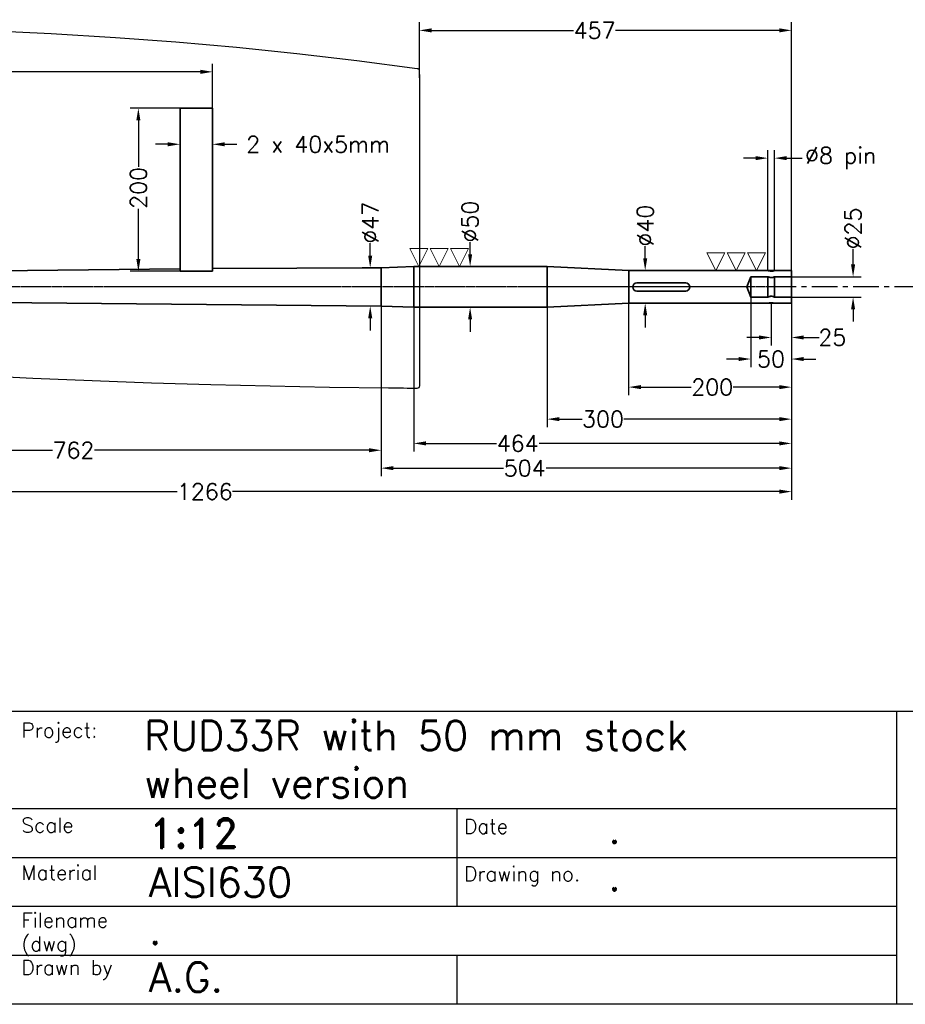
# Model space of a CAD drawing. Header units: millimetres. Extents: x 4480 to 7900, y 2154 to 4554.
# Tile 2 of 4: x 6163 to 7251, y 2214 to 3423. Entities that reach past the tile are written whole.
import ezdxf

# ---------------------------------------------------------------- set-up
doc = ezdxf.new("R2010")
doc.units = ezdxf.units.MM
doc.header["$MEASUREMENT"] = 0
doc.header["$PDMODE"] = 34
doc.header["$PDSIZE"] = 5
doc.linetypes.add('CENTER', pattern=[50.8, 31.75, -6.35, 6.35, -6.35])
doc.layers.get('0').update_dxf_attribs({"linetype": 'CONTINUOUS'})
doc.layers.get('DEFPOINTS').update_dxf_attribs({"linetype": 'CONTINUOUS'})
for name, color, linetype in [('Blade', 1, 'CONTINUOUS'), ('CENTER', 8, 'CENTER'), ('RAMME', 7, 'CONTINUOUS')]:
    doc.layers.add(name, color=color, linetype=linetype)
doc.layers.add('DIMS', color=7, linetype='CONTINUOUS', lineweight=15)
doc.layers.add('STOCK', color=5, linetype='CONTINUOUS', lineweight=35)
doc.styles.add('ROMAND', font='romand')
doc.styles.add('ROMANS', font='romans')
doc.dimstyles.new('Text 20', dxfattribs={"dimtxt": 20, "dimasz": 15, "dimexe": 10, "dimexo": 0, "dimgap": 0, "dimtad": 0, "dimdsep": 46, "dimtxsty": 'ROMANS', "dimcen": 10, "dimazin": 2, "dimtfac": 0.65, "dimtofl": 0, "dimtmove": 0, "dimatfit": 0, "dimfxl": 1, "dimtolj": 1, "dimarcsym": 0})

# ---------------------------------------------------------------- blocks, each defined once
blk = doc.blocks.new('*D4')
at = {"layer": 'DEFPOINTS', "color": 0, "transparency": 16777216}
for p in [(7110.9, 3107.5), (7186.5, 3107.5), (7110.9, 3082.5)]:
    blk.add_point(p, dxfattribs=at)
at = {"layer": 'DIMS', "color": 0, "lineweight": -2, "transparency": 16777216}
for p, q in [((7186.5, 3122.5), (7186.5, 3141.5)), ((7110.9, 3107.5), (7196.5, 3107.5)), ((7110.9, 3082.5), (7196.5, 3082.5)), ((7186.5, 3067.5), (7186.5, 3052.5))]:
    blk.add_line(p, q, dxfattribs=at)
at = {"layer": 'DIMS', "color": 0, "transparency": 16777216}
for points in [[(7184, 3122.5), (7189, 3122.5), (7186.5, 3107.5)], [(7184, 3067.5), (7189, 3067.5), (7186.5, 3082.5)]]:
    blk.add_solid(points, dxfattribs=at)
at = {"layer": 'DIMS', "color": 0, "transparency": 16777216, "insert": (7186.5, 3166.7), "char_height": 20, "attachment_point": 5, "rotation": 90, "style": 'ROMANS'}
blk.add_mtext('\\A1;%%C25', dxfattribs=at)
blk = doc.blocks.new('*D5')
at = {"layer": 'DEFPOINTS', "color": 0, "transparency": 16777216}
for p in [(6910.9, 3115), (6931.2, 3115), (6910.9, 3075)]:
    blk.add_point(p, dxfattribs=at)
at = {"layer": 'DIMS', "color": 0, "lineweight": -2, "transparency": 16777216}
for p, q in [((6931.2, 3130), (6931.2, 3145)), ((6910.9, 3115), (6941.2, 3115)), ((6910.9, 3075), (6941.2, 3075)), ((6931.2, 3060), (6931.2, 3045))]:
    blk.add_line(p, q, dxfattribs=at)
at = {"layer": 'DIMS', "color": 0, "transparency": 16777216}
for points in [[(6928.7, 3130), (6933.7, 3130), (6931.2, 3115)], [(6928.7, 3060), (6933.7, 3060), (6931.2, 3075)]]:
    blk.add_solid(points, dxfattribs=at)
at = {"layer": 'DIMS', "color": 0, "transparency": 16777216, "insert": (6931.2, 3170.2), "char_height": 20, "attachment_point": 5, "rotation": 90, "style": 'ROMANS'}
blk.add_mtext('\\A1;%%C40', dxfattribs=at)
blk = doc.blocks.new('*D6')
at = {"layer": 'DEFPOINTS', "color": 0, "transparency": 16777216}
for p in [(6716.2, 3120), (6810.9, 3120), (6810.9, 3070)]:
    blk.add_point(p, dxfattribs=at)
at = {"layer": 'DIMS', "color": 0, "lineweight": -2, "transparency": 16777216}
for p, q in [((6716.2, 3135), (6716.2, 3150)), ((6810.9, 3120), (6706.2, 3120)), ((6810.9, 3070), (6706.2, 3070)), ((6716.2, 3055), (6716.2, 3040))]:
    blk.add_line(p, q, dxfattribs=at)
at = {"layer": 'DIMS', "color": 0, "transparency": 16777216}
for points in [[(6713.7, 3135), (6718.7, 3135), (6716.2, 3120)], [(6713.7, 3055), (6718.7, 3055), (6716.2, 3070)]]:
    blk.add_solid(points, dxfattribs=at)
at = {"layer": 'DIMS', "color": 0, "transparency": 16777216, "insert": (6716.2, 3175.2), "char_height": 20, "attachment_point": 5, "rotation": 90, "style": 'ROMANS'}
blk.add_mtext('\\A1;%%C50', dxfattribs=at)
blk = doc.blocks.new('*D11')
at = {"layer": 'DEFPOINTS', "color": 0, "transparency": 16777216}
for p in [(7085.9, 3075), (7110.9, 3075), (7085.9, 3032.9)]:
    blk.add_point(p, dxfattribs=at)
at = {"layer": 'DIMS', "color": 0, "lineweight": -2, "transparency": 16777216}
for p, q in [((7085.9, 3075), (7085.9, 3022.9)), ((7110.9, 3075), (7110.9, 3022.9)), ((7070.9, 3032.9), (7055.9, 3032.9)), ((7125.9, 3032.9), (7144.9, 3032.9))]:
    blk.add_line(p, q, dxfattribs=at)
at = {"layer": 'DIMS', "color": 0, "transparency": 16777216}
for points in [[(7070.9, 3035.4), (7070.9, 3030.4), (7085.9, 3032.9)], [(7125.9, 3035.4), (7125.9, 3030.4), (7110.9, 3032.9)]]:
    blk.add_solid(points, dxfattribs=at)
at = {"layer": 'DIMS', "color": 0, "transparency": 16777216, "insert": (7161.1, 3032.9), "char_height": 20, "attachment_point": 5, "style": 'ROMANS'}
blk.add_mtext('\\A1;25', dxfattribs=at)
blk = doc.blocks.new('*D12')
at = {"layer": 'DEFPOINTS', "color": 0, "transparency": 16777216}
for p in [(7060.9, 3082.5), (7110.9, 3075), (7060.9, 3006.4)]:
    blk.add_point(p, dxfattribs=at)
at = {"layer": 'DIMS', "color": 0, "lineweight": -2, "transparency": 16777216}
for p, q in [((7060.9, 3082.5), (7060.9, 2996.4)), ((7110.9, 3075), (7110.9, 2996.4)), ((7045.9, 3006.4), (7030.9, 3006.4)), ((7125.9, 3006.4), (7140.9, 3006.4))]:
    blk.add_line(p, q, dxfattribs=at)
at = {"layer": 'DIMS', "color": 0, "transparency": 16777216}
for points in [[(7045.9, 3008.9), (7045.9, 3003.9), (7060.9, 3006.4)], [(7125.9, 3008.9), (7125.9, 3003.9), (7110.9, 3006.4)]]:
    blk.add_solid(points, dxfattribs=at)
at = {"layer": 'DIMS', "color": 0, "transparency": 16777216, "insert": (7085.7, 3006.4), "char_height": 20, "attachment_point": 5, "style": 'ROMANS'}
blk.add_mtext('\\A1;50', dxfattribs=at)
blk = doc.blocks.new('*D13')
at = {"layer": 'DEFPOINTS', "color": 0, "transparency": 16777216}
for p in [(6910.9, 3075), (7110.9, 3075), (6910.9, 2971.9)]:
    blk.add_point(p, dxfattribs=at)
at = {"layer": 'DIMS', "color": 0, "lineweight": -2, "transparency": 16777216}
for p, q in [((6910.9, 3075), (6910.9, 2961.9)), ((7110.9, 3075), (7110.9, 2961.9)), ((6925.9, 2971.9), (6987.8, 2971.9)), ((7095.9, 2971.9), (7039.2, 2971.9))]:
    blk.add_line(p, q, dxfattribs=at)
at = {"layer": 'DIMS', "color": 0, "transparency": 16777216}
for points in [[(6925.9, 2974.4), (6925.9, 2969.4), (6910.9, 2971.9)], [(7095.9, 2974.4), (7095.9, 2969.4), (7110.9, 2971.9)]]:
    blk.add_solid(points, dxfattribs=at)
at = {"layer": 'DIMS', "color": 0, "transparency": 16777216, "insert": (7013.5, 2971.9), "char_height": 20, "attachment_point": 5, "style": 'ROMANS'}
blk.add_mtext('\\A1;200', dxfattribs=at)
blk = doc.blocks.new('*D14')
at = {"layer": 'DEFPOINTS', "color": 0, "transparency": 16777216}
for p in [(7110.9, 3075), (6810.9, 3070), (6810.9, 2932.6)]:
    blk.add_point(p, dxfattribs=at)
at = {"layer": 'DIMS', "color": 0, "lineweight": -2, "transparency": 16777216}
for p, q in [((7110.9, 3075), (7110.9, 2922.6)), ((6810.9, 3070), (6810.9, 2922.6)), ((6825.9, 2932.6), (6853.6, 2932.6)), ((7095.9, 2932.6), (6905.1, 2932.6))]:
    blk.add_line(p, q, dxfattribs=at)
at = {"layer": 'DIMS', "color": 0, "transparency": 16777216}
for points in [[(6825.9, 2935.1), (6825.9, 2930.1), (6810.9, 2932.6)], [(7095.9, 2935.1), (7095.9, 2930.1), (7110.9, 2932.6)]]:
    blk.add_solid(points, dxfattribs=at)
at = {"layer": 'DIMS', "color": 0, "transparency": 16777216, "insert": (6879.4, 2932.6), "char_height": 20, "attachment_point": 5, "style": 'ROMANS'}
blk.add_mtext('\\A1;300', dxfattribs=at)
blk = doc.blocks.new('*D15')
at = {"layer": 'DEFPOINTS', "color": 0, "transparency": 16777216}
for p in [(6606.9, 3071.5), (7110.9, 3075), (6606.9, 2872.4)]:
    blk.add_point(p, dxfattribs=at)
at = {"layer": 'DIMS', "color": 0, "lineweight": -2, "transparency": 16777216}
for p, q in [((6606.9, 3071.5), (6606.9, 2862.4)), ((7110.9, 3075), (7110.9, 2862.4)), ((6621.9, 2872.4), (6757.1, 2872.4)), ((7095.9, 2872.4), (6809.5, 2872.4))]:
    blk.add_line(p, q, dxfattribs=at)
at = {"layer": 'DIMS', "color": 0, "transparency": 16777216}
for points in [[(6621.9, 2874.9), (6621.9, 2869.9), (6606.9, 2872.4)], [(7095.9, 2874.9), (7095.9, 2869.9), (7110.9, 2872.4)]]:
    blk.add_solid(points, dxfattribs=at)
at = {"layer": 'DIMS', "color": 0, "transparency": 16777216, "insert": (6783.3, 2872.4), "char_height": 20, "attachment_point": 5, "style": 'ROMANS'}
blk.add_mtext('\\A1;504', dxfattribs=at)
blk = doc.blocks.new('*D16')
at = {"layer": 'DEFPOINTS', "color": 0, "transparency": 16777216}
for p in [(5844.9, 3078.5), (7110.9, 3075), (7110.9, 2843.6)]:
    blk.add_point(p, dxfattribs=at)
at = {"layer": 'DIMS', "color": 0, "lineweight": -2, "transparency": 16777216}
for p, q in [((5844.9, 3078.5), (5844.9, 2833.6)), ((7110.9, 3075), (7110.9, 2833.6)), ((5859.9, 2843.6), (6356.6, 2843.6)), ((7095.9, 2843.6), (6424.2, 2843.6))]:
    blk.add_line(p, q, dxfattribs=at)
at = {"layer": 'DIMS', "color": 0, "transparency": 16777216}
for points in [[(5859.9, 2846.1), (5859.9, 2841.1), (5844.9, 2843.6)], [(7095.9, 2846.1), (7095.9, 2841.1), (7110.9, 2843.6)]]:
    blk.add_solid(points, dxfattribs=at)
at = {"layer": 'DIMS', "color": 0, "transparency": 16777216, "insert": (6390.4, 2843.6), "char_height": 20, "attachment_point": 5, "style": 'ROMANS'}
blk.add_mtext('\\A1;1266', dxfattribs=at)
blk = doc.blocks.new('*D17')
at = {"layer": 'DEFPOINTS', "color": 0, "transparency": 16777216}
for p in [(5844.9, 3078.5), (6606.9, 3071.5), (6606.9, 2894.4)]:
    blk.add_point(p, dxfattribs=at)
at = {"layer": 'DIMS', "color": 0, "lineweight": -2, "transparency": 16777216}
for p, q in [((5844.9, 3078.5), (5844.9, 2884.4)), ((6606.9, 3071.5), (6606.9, 2884.4)), ((5859.9, 2894.4), (6203.4, 2894.4)), ((6591.9, 2894.4), (6254.9, 2894.4))]:
    blk.add_line(p, q, dxfattribs=at)
at = {"layer": 'DIMS', "color": 0, "transparency": 16777216}
for points in [[(5859.9, 2896.9), (5859.9, 2891.9), (5844.9, 2894.4)], [(6591.9, 2896.9), (6591.9, 2891.9), (6606.9, 2894.4)]]:
    blk.add_solid(points, dxfattribs=at)
at = {"layer": 'DIMS', "color": 0, "transparency": 16777216, "insert": (6229.1, 2894.4), "char_height": 20, "attachment_point": 5, "style": 'ROMANS'}
blk.add_mtext('\\A1;762', dxfattribs=at)
blk = doc.blocks.new('*D18')
at = {"layer": 'DEFPOINTS', "color": 0, "transparency": 16777216}
for p in [(6399.9, 3359.1), (6399.9, 3314.5), (5844.9, 3111.5)]:
    blk.add_point(p, dxfattribs=at)
at = {"layer": 'DIMS', "color": 0, "lineweight": -2, "transparency": 16777216}
for p, q in [((5844.9, 3111.5), (5844.9, 3369.1)), ((6399.9, 3314.5), (6399.9, 3369.1)), ((5859.9, 3359.1), (6091.7, 3359.1)), ((6384.9, 3359.1), (6143.1, 3359.1))]:
    blk.add_line(p, q, dxfattribs=at)
at = {"layer": 'DIMS', "color": 0, "transparency": 16777216}
for points in [[(5859.9, 3361.6), (5859.9, 3356.6), (5844.9, 3359.1)], [(6384.9, 3361.6), (6384.9, 3356.6), (6399.9, 3359.1)]]:
    blk.add_solid(points, dxfattribs=at)
at = {"layer": 'DIMS', "color": 0, "transparency": 16777216, "insert": (6117.4, 3359.1), "char_height": 20, "attachment_point": 5, "style": 'ROMANS'}
blk.add_mtext('\\A1;555', dxfattribs=at)
blk = doc.blocks.new('*D19')
at = {"layer": 'DEFPOINTS', "color": 0, "transparency": 16777216}
for p in [(6359.9, 3314.5), (6308.8, 3114.2), (6359.9, 3114.2)]:
    blk.add_point(p, dxfattribs=at)
at = {"layer": 'DIMS', "color": 0, "lineweight": -2, "transparency": 16777216}
for p, q in [((6359.9, 3314.5), (6298.8, 3314.5)), ((6308.8, 3299.5), (6308.8, 3242.3)), ((6308.8, 3129.2), (6308.8, 3190.9)), ((6359.9, 3114.2), (6298.8, 3114.2))]:
    blk.add_line(p, q, dxfattribs=at)
at = {"layer": 'DIMS', "color": 0, "transparency": 16777216}
for points in [[(6306.3, 3299.5), (6311.3, 3299.5), (6308.8, 3314.5)], [(6306.3, 3129.2), (6311.3, 3129.2), (6308.8, 3114.2)]]:
    blk.add_solid(points, dxfattribs=at)
at = {"layer": 'DIMS', "color": 0, "transparency": 16777216, "insert": (6308.8, 3216.6), "char_height": 20, "attachment_point": 5, "rotation": 90, "style": 'ROMANS'}
blk.add_mtext('\\A1;200', dxfattribs=at)
blk = doc.blocks.new('*D23')
at = {"layer": 'DEFPOINTS', "color": 0, "transparency": 16777216}
for p in [(5698.6, 3314.3), (5977.1, 3154), (5903.6, 3109.4), (5606.8, 3095), (7110.9, 3095)]:
    blk.add_point(p, dxfattribs=at)
at = {"layer": 'DIMS', "color": 0, "lineweight": -2, "transparency": 16777216}
for start, end in [(87.148, 124.7005), (10.2995, 47.852)]:
    blk.add_arc((5918, 3095), 83.6, start, end, dxfattribs=at)
at = {"layer": 'DIMS', "color": 0, "transparency": 16777216}
for points in [[(5872, 3161.7), (5868.8, 3165.6), (5858.9, 3154)], [(6002.7, 3110.1), (5997.7, 3109.7), (6001.6, 3095)]]:
    blk.add_solid(points, dxfattribs=at)
at = {"layer": 'DIMS', "color": 0, "transparency": 16777216, "insert": (5950, 3172.1), "char_height": 20, "attachment_point": 5, "rotation": 337.5, "style": 'ROMANS'}
blk.add_mtext('\\A1;135°', dxfattribs=at)
blk = doc.blocks.new('*D24')
at = {"layer": 'DEFPOINTS', "color": 0, "transparency": 16777216}
for p in [(6359.9, 3281.9), (6399.9, 3282.5), (6399.9, 3270.1)]:
    blk.add_point(p, dxfattribs=at)
at = {"layer": 'DIMS', "color": 0, "lineweight": -2, "transparency": 16777216}
for p, q in [((6359.9, 3281.9), (6359.9, 3260.1)), ((6399.9, 3282.5), (6399.9, 3260.1)), ((6344.9, 3270.1), (6329.9, 3270.1)), ((6414.9, 3270.1), (6429.9, 3270.1))]:
    blk.add_line(p, q, dxfattribs=at)
at = {"layer": 'DIMS', "color": 0, "transparency": 16777216}
for points in [[(6344.9, 3272.6), (6344.9, 3267.6), (6359.9, 3270.1)], [(6414.9, 3272.6), (6414.9, 3267.6), (6399.9, 3270.1)]]:
    blk.add_solid(points, dxfattribs=at)
at = {"layer": 'DIMS', "color": 0, "transparency": 16777216, "insert": (6529.5, 3270.1), "char_height": 20, "attachment_point": 5, "style": 'ROMANS'}
blk.add_mtext('\\A1;2 x 40x5mm', dxfattribs=at)
blk = doc.blocks.new('*D27')
at = {"layer": 'DEFPOINTS', "color": 0, "transparency": 16777216}
for p in [(7089.9, 3253.1), (7081.9, 3115), (7089.9, 3115)]:
    blk.add_point(p, dxfattribs=at)
at = {"layer": 'DIMS', "color": 0, "lineweight": -2, "transparency": 16777216}
for p, q in [((7066.9, 3253.1), (7051.9, 3253.1)), ((7081.9, 3115), (7081.9, 3263.1)), ((7089.9, 3115), (7089.9, 3263.1)), ((7104.9, 3253.1), (7124.1, 3253.1))]:
    blk.add_line(p, q, dxfattribs=at)
at = {"layer": 'DIMS', "color": 0, "transparency": 16777216}
for points in [[(7066.9, 3255.6), (7066.9, 3250.6), (7081.9, 3253.1)], [(7104.9, 3255.6), (7104.9, 3250.6), (7089.9, 3253.1)]]:
    blk.add_solid(points, dxfattribs=at)
at = {"layer": 'DIMS', "color": 0, "transparency": 16777216, "insert": (7171.2, 3253.1), "char_height": 20, "attachment_point": 5, "style": 'ROMANS'}
blk.add_mtext('\\A1;%%C8 pin', dxfattribs=at)
blk = doc.blocks.new('SLETDREJ')
at = {"layer": 'DIMS'}
for p, q in [((-14, 22), (-36, 22)), ((-36, 22), (-25, 0)), ((-14, 22), (-25, 0)), ((-11, 22), (0, 0)), ((11, 22), (-11, 22)), ((11, 22), (0, 0)), ((14, 22), (25, 0)), ((36, 22), (14, 22)), ((36, 22), (25, 0))]:
    blk.add_line(p, q, dxfattribs=at)
blk = doc.blocks.new('*D28')
at = {"layer": 'DEFPOINTS', "color": 0, "transparency": 16777216}
for p in [(7110.9, 3075), (6646.9, 3070), (6646.9, 2902.8)]:
    blk.add_point(p, dxfattribs=at)
at = {"layer": 'DIMS', "color": 0, "lineweight": -2, "transparency": 16777216}
for p, q in [((7110.9, 3075), (7110.9, 2892.8)), ((6646.9, 3070), (6646.9, 2892.8)), ((6661.9, 2902.8), (6748.5, 2902.8)), ((7095.9, 2902.8), (6800.9, 2902.8))]:
    blk.add_line(p, q, dxfattribs=at)
at = {"layer": 'DIMS', "color": 0, "transparency": 16777216}
for points in [[(6661.9, 2905.3), (6661.9, 2900.3), (6646.9, 2902.8)], [(7095.9, 2905.3), (7095.9, 2900.3), (7110.9, 2902.8)]]:
    blk.add_solid(points, dxfattribs=at)
at = {"layer": 'DIMS', "color": 0, "transparency": 16777216, "insert": (6774.7, 2902.8), "char_height": 20, "attachment_point": 5, "style": 'ROMANS'}
blk.add_mtext('\\A1;464', dxfattribs=at)
blk = doc.blocks.new('*D29')
at = {"layer": 'DEFPOINTS', "color": 0, "transparency": 16777216}
for p in [(6606.9, 3118.5), (6593.5, 3071.5), (6606.9, 3071.5)]:
    blk.add_point(p, dxfattribs=at)
at = {"layer": 'DIMS', "color": 0, "lineweight": -2, "transparency": 16777216}
for p, q in [((6593.5, 3133.5), (6593.5, 3148.5)), ((6606.9, 3118.5), (6583.5, 3118.5)), ((6606.9, 3071.5), (6583.5, 3071.5)), ((6593.5, 3056.5), (6593.5, 3041.5))]:
    blk.add_line(p, q, dxfattribs=at)
at = {"layer": 'DIMS', "color": 0, "transparency": 16777216}
for points in [[(6591, 3133.5), (6596, 3133.5), (6593.5, 3118.5)], [(6591, 3056.5), (6596, 3056.5), (6593.5, 3071.5)]]:
    blk.add_solid(points, dxfattribs=at)
at = {"layer": 'DIMS', "color": 0, "transparency": 16777216, "insert": (6593.5, 3173.7), "char_height": 20, "attachment_point": 5, "rotation": 90, "style": 'ROMANS'}
blk.add_mtext('\\A1;%%C47', dxfattribs=at)
blk = doc.blocks.new('RUD33R-BLADE')
at = {"flags": 128}
blk.add_lwpolyline([(-531, 314.8), (-452.1, 311.1), (-373.2, 306.4), (-299, 300.8), (-224.8, 294.3), (-150.7, 286.7), (-76.8, 278), (-2.9, 268.3), (-2, 268.1), (-1.1, 268), (-0.6, 267.9, -0.026956), (0, 256.9), (0, 0), (0, -121.7, -0.417329), (-3, -124.7), (-5, -124.7), (-15, -124.6), (-19.6, -124.5), (-37.8, -124.3), (-110.6, -123.3), (-183.4, -121.9), (-256.3, -120.1), (-329.1, -118), (-401.9, -115.4), (-474.6, -112.4), (-547.4, -108.9)], format="xyb", dxfattribs=at)
at = {"layer": 'CENTER'}
blk.add_line((869.1, 0), (-1121.4, 0), dxfattribs=at)
blk = doc.blocks.new('*D41')
at = {"layer": 'DEFPOINTS', "color": 0, "transparency": 16777216}
for p in [(6653.9, 3410), (6653.9, 3351.8), (7110.9, 3115)]:
    blk.add_point(p, dxfattribs=at)
at = {"layer": 'DIMS', "color": 0, "lineweight": -2, "transparency": 16777216}
for p, q in [((6653.9, 3351.8), (6653.9, 3420)), ((6668.9, 3410), (6843.3, 3410)), ((7095.9, 3410), (6894.7, 3410)), ((7110.9, 3115), (7110.9, 3420))]:
    blk.add_line(p, q, dxfattribs=at)
at = {"layer": 'DIMS', "color": 0, "transparency": 16777216}
for points in [[(6668.9, 3412.5), (6668.9, 3407.5), (6653.9, 3410)], [(7095.9, 3412.5), (7095.9, 3407.5), (7110.9, 3410)]]:
    blk.add_solid(points, dxfattribs=at)
at = {"layer": 'DIMS', "color": 0, "transparency": 16777216, "insert": (6869, 3410), "char_height": 20, "attachment_point": 5, "style": 'ROMANS'}
blk.add_mtext('\\A1;457', dxfattribs=at)

msp = doc.modelspace()

# ---------------------------------------------------------------- linework, layer by layer
at = {"layer": 'CENTER'}
msp.add_line((7110.928, 3094.952), (5606.8, 3094.952), dxfattribs=at)
at = {"layer": 'RAMME'}
for p, q in [((5559.724, 2574), (7839.724, 2574)), ((7239.724, 2574), (7239.724, 2214)), ((7239.724, 2454), (5559.724, 2454)), ((6699.724, 2454), (6699.724, 2334)), ((7239.724, 2394), (5559.724, 2394)), ((7239.724, 2334), (5559.724, 2334)), ((7239.724, 2274), (5559.724, 2274)), ((6699.724, 2274), (6699.724, 2214)), ((7839.724, 2214), (4539.724, 2214))]:
    msp.add_line(p, q, dxfattribs=at)
at = {"layer": 'STOCK'}
for p, q in [((6399.929, 3314.483), (6359.929, 3314.483)), ((6359.929, 3314.483), (6359.929, 3114.801)), ((6399.929, 3314.483), (6399.929, 3114.801)), ((6606.929, 3118.452), (6646.929, 3119.952)), ((6810.928, 3119.952), (6646.929, 3119.952)), ((6646.929, 3119.952), (6646.929, 3069.952)), ((6910.928, 3114.952), (6810.928, 3119.952)), ((6810.928, 3119.952), (6810.928, 3069.952)), ((6359.929, 3117.289), (6014.929, 3113.379)), ((6359.929, 3114.801), (6359.929, 3114.243)), ((6359.929, 3114.243), (6359.929, 3114.187)), ((6606.929, 3118.452), (6399.929, 3117.742)), ((6399.929, 3114.801), (6399.929, 3114.282)), ((6606.929, 3118.452), (6606.929, 3071.452)), ((7081.928, 3114.952), (6910.928, 3114.952)), ((6910.928, 3114.952), (6910.928, 3074.952)), ((7060.928, 3107.452), (7055.928, 3094.952)), ((7060.928, 3107.452), (7060.928, 3082.452)), ((7081.928, 3107.452), (7060.928, 3107.452)), ((7089.928, 3114.952), (7081.928, 3114.952)), ((7081.928, 3107.452), (7081.928, 3082.452)), ((7110.928, 3107.452), (7089.912, 3107.452)), ((7110.928, 3114.952), (7089.928, 3114.952)), ((7089.928, 3082.452), (7089.928, 3107.452)), ((7110.928, 3114.952), (7110.928, 3074.952)), ((6980.928, 3099.952), (6920.928, 3099.952)), ((6980.928, 3089.952), (6920.928, 3089.952)), ((7055.928, 3094.952), (7060.928, 3082.452)), ((5844.929, 3078.452), (6606.929, 3071.452)), ((6646.929, 3069.952), (6606.929, 3071.452)), ((6810.928, 3069.952), (6910.928, 3074.952)), ((6910.928, 3074.952), (7081.928, 3074.952)), ((7060.928, 3082.452), (7081.943, 3082.452)), ((7089.928, 3074.952), (7081.928, 3074.952)), ((7089.928, 3082.452), (7110.928, 3082.452)), ((7089.928, 3074.952), (7110.928, 3074.952)), ((6646.929, 3069.952), (6810.928, 3069.952))]:
    msp.add_line(p, q, dxfattribs=at)
for centre, start, end in [((6920.928, 3094.952), 90, 270), ((6980.928, 3094.952), 270, 90)]:
    msp.add_arc(centre, 5, start, end, dxfattribs=at)
for points in [[(6364.816, 3114.243), (6363.187, 3114.221), (6361.558, 3114.202), (6359.929, 3114.187)], [(6399.929, 3114.282), (6388.224, 3114.269), (6376.52, 3114.256), (6364.816, 3114.243)]]:
    msp.add_open_spline(points, degree=3, dxfattribs=at)
for points, knots in [([(7089.928, 3114.952), (7089.928, 3114.952), (7089.896, 3114.944), (7089.766, 3114.912), (7089.671, 3114.889), (7089.421, 3114.831), (7089.264, 3114.796), (7088.901, 3114.72), (7088.695, 3114.679), (7088.234, 3114.596), (7087.978, 3114.554), (7088.438, 3114.477), (7088.152, 3114.442), (7087.544, 3114.382), (7087.229, 3114.358), (7086.749, 3114.334), (7086.587, 3114.328), (7086.26, 3114.319), (7086.094, 3114.317), (7085.599, 3114.317), (7085.274, 3114.325), (7084.632, 3114.358), (7084.313, 3114.382), (7084.71, 3114.441), (7084.423, 3114.476), (7083.877, 3114.554), (7083.624, 3114.596), (7083.165, 3114.678), (7082.956, 3114.719), (7082.591, 3114.796), (7082.437, 3114.83), (7082.187, 3114.889), (7082.089, 3114.912), (7081.96, 3114.944), (7081.928, 3114.952), (7081.928, 3114.952)], [0, 0, 0, 0, 0.0625, 0.0625, 0.125, 0.125, 0.1875, 0.1875, 0.25, 0.25, 0.3125, 0.3125, 0.375, 0.375, 0.4375, 0.4375, 0.46875, 0.46875, 0.5, 0.5, 0.5625, 0.5625, 0.625, 0.625, 0.6875, 0.6875, 0.75, 0.75, 0.8125, 0.8125, 0.875, 0.875, 0.9375, 0.9375, 1, 1, 1, 1]), ([(7081.928, 3107.452), (7081.931, 3107.451), (7081.94, 3107.447), (7082.03, 3107.411), (7082.179, 3107.354), (7082.368, 3107.282), (7082.614, 3107.192), (7082.915, 3107.09), (7083.258, 3106.98), (7083.655, 3106.864), (7084.099, 3106.751), (7084.458, 3106.67), (7084.841, 3106.595), (7085.247, 3106.529), (7084.659, 3106.476), (7085.21, 3106.425), (7085.769, 3106.404), (7086.319, 3106.413), (7086.845, 3106.44), (7087.35, 3106.492), (7087.836, 3106.565), (7088.31, 3106.65), (7088.757, 3106.75), (7088.173, 3106.858), (7088.577, 3106.973), (7088.939, 3107.089), (7089.245, 3107.195), (7089.445, 3107.267), (7089.614, 3107.33), (7089.751, 3107.382), (7089.846, 3107.419), (7089.917, 3107.448), (7089.914, 3107.446), (7089.912, 3107.446)], [0, 0, 0, 0, 0.02498413, 0.07584505, 0.10177905, 0.12676128, 0.17752108, 0.20334172, 0.22940402, 0.28234168, 0.30927286, 0.3364189, 0.36376258, 0.39175417, 0.41998241, 0.44585525, 0.49860689, 0.52556975, 0.54971137, 0.59879641, 0.62378462, 0.64846793, 0.69856954, 0.72402755, 0.75058731, 0.80456804, 0.83205579, 0.85906256, 0.88627253, 0.91414811, 0.94226492, 0.96767247, 1, 1, 1, 1]), ([(7089.928, 3082.452), (7089.924, 3082.453), (7089.915, 3082.457), (7089.825, 3082.493), (7089.677, 3082.55), (7089.488, 3082.622), (7089.241, 3082.712), (7088.94, 3082.814), (7088.597, 3082.924), (7088.201, 3083.04), (7088.756, 3083.153), (7088.397, 3083.234), (7088.014, 3083.309), (7087.609, 3083.375), (7087.196, 3083.428), (7086.646, 3083.479), (7086.086, 3083.501), (7085.537, 3083.491), (7085.011, 3083.464), (7084.505, 3083.412), (7085.019, 3083.34), (7084.546, 3083.255), (7084.099, 3083.155), (7083.682, 3083.046), (7083.278, 3082.931), (7082.916, 3082.815), (7082.61, 3082.71), (7082.41, 3082.637), (7082.241, 3082.574), (7082.105, 3082.522), (7082.009, 3082.485), (7081.938, 3082.456), (7081.942, 3082.458), (7081.943, 3082.458)], [0, 0, 0, 0, 0.02498413, 0.07584505, 0.10177905, 0.12676128, 0.17752108, 0.20334172, 0.22940402, 0.28234168, 0.30927286, 0.3364189, 0.36376258, 0.39175417, 0.41998241, 0.44585525, 0.49860689, 0.52556975, 0.54971137, 0.59879641, 0.62378462, 0.64846793, 0.69856954, 0.72402755, 0.75058731, 0.80456804, 0.83205579, 0.85906256, 0.88627253, 0.91414811, 0.94226492, 0.96767247, 1, 1, 1, 1]), ([(7081.928, 3074.952), (7081.928, 3074.952), (7081.959, 3074.96), (7082.089, 3074.992), (7082.185, 3075.015), (7082.435, 3075.073), (7082.591, 3075.108), (7082.954, 3075.185), (7083.16, 3075.225), (7083.621, 3075.308), (7083.877, 3075.35), (7084.417, 3075.427), (7084.703, 3075.462), (7084.312, 3075.522), (7084.626, 3075.546), (7085.106, 3075.57), (7085.268, 3075.577), (7085.595, 3075.585), (7085.761, 3075.587), (7086.256, 3075.587), (7086.581, 3075.579), (7087.223, 3075.546), (7087.543, 3075.522), (7088.146, 3075.463), (7088.433, 3075.428), (7087.978, 3075.35), (7088.232, 3075.309), (7088.691, 3075.226), (7088.9, 3075.185), (7089.264, 3075.108), (7089.418, 3075.074), (7089.669, 3075.016), (7089.766, 3074.992), (7089.895, 3074.96), (7089.928, 3074.952), (7089.928, 3074.952)], [0, 0, 0, 0, 0.0625, 0.0625, 0.125, 0.125, 0.1875, 0.1875, 0.25, 0.25, 0.3125, 0.3125, 0.375, 0.375, 0.4375, 0.4375, 0.46875, 0.46875, 0.5, 0.5, 0.5625, 0.5625, 0.625, 0.625, 0.6875, 0.6875, 0.75, 0.75, 0.8125, 0.8125, 0.875, 0.875, 0.9375, 0.9375, 1, 1, 1, 1])]:
    msp.add_open_spline(points, degree=3, knots=knots, dxfattribs=at)

# ---------------------------------------------------------------- block references
at = {"layer": 'Blade'}
msp.add_blockref('RUD33R-BLADE', (6653.947, 3094.952), dxfattribs=at)
at = {"layer": 'DIMS'}
for p in [(6678.284, 3119.952), (7042.843, 3114.952)]:
    msp.add_blockref('SLETDREJ', p, dxfattribs=at)

# ---------------------------------------------------------------- texts
at = {"layer": 'RAMME'}
for s, height, style, p in [('RUD33R with 50 mm stock', 36, 'ROMANS', (6315.724, 2526)), ('Project:', 18, 'ROMANS', (6165.184, 2541.511)), ('wheel version', 36, 'ROMANS', (6315.724, 2467.714)), ('Scale ', 18, 'ROMANS', (6165.184, 2424.939)), ('1:12', 36, 'ROMAND', (6321.724, 2406)), ('Date', 18, 'ROMANS', (6708.745, 2423.545)), ('.', 36, 'ROMANS', (6885.724, 2412)), ('Material', 18, 'ROMANS', (6165.184, 2366.654)), ('AISI630', 36, 'ROMANS', (6321.724, 2346)), ('Drawing no.', 18, 'ROMANS', (6708.745, 2365.259)), ('.', 36, 'ROMANS', (6885.724, 2353.714)), ('Filename', 18, 'ROMANS', (6165.184, 2308.368)), ('(dwg)', 18, 'ROMANS', (6165.184, 2279.225)), ('.', 36, 'ROMANS', (6321.724, 2287.714)), ('Drawn by', 18, 'ROMANS', (6165.184, 2250.082)), ('A.G.', 36, 'ROMANS', (6321.724, 2229.429))]:
    msp.add_text(s, height=height, dxfattribs=dict(at, style=style)).set_placement(p)

# ---------------------------------------------------------------- dimensions: what is measured, and where the dimension line sits
at = {"layer": 'DIMS'}
dim = msp.add_linear_dim(base=(6653.947, 3410), p1=(7110.928, 3114.952), p2=(6653.947, 3351.825), dimstyle='Text 20', override={"dimdec": 1}, dxfattribs=at)
dim.commit()
dim.dimension.update_dxf_attribs({"geometry": '*D41', "text_midpoint": (6869, 3410), "dimtype": 160})
for base, p1, p2, picture, middle in [((6399.929, 3359.076), (5844.929, 3111.452), (6399.929, 3314.483), '*D18', (6117.387, 3359.076)), ((7110.928, 2843.566), (5844.929, 3078.452), (7110.928, 3074.952), '*D16', (6390.401, 2843.566)), ((6606.929, 2894.389), (5844.929, 3078.452), (6606.929, 3071.452), '*D17', (6229.137, 2894.389)), ((6606.929, 2872.387), (7110.928, 3074.952), (6606.929, 3071.452), '*D15', (6783.335, 2872.387)), ((6646.929, 2902.801), (7110.928, 3074.952), (6646.929, 3069.952), '*D28', (6774.702, 2902.801)), ((6810.928, 2932.649), (7110.928, 3074.952), (6810.928, 3069.952), '*D14', (6879.356, 2932.649)), ((6910.928, 2971.898), (7110.928, 3074.952), (6910.928, 3074.952), '*D13', (7013.481, 2971.898)), ((7060.928, 3006.396), (7110.928, 3074.952), (7060.928, 3082.452), '*D12', (7085.665, 3006.396)), ((7085.928, 3032.86), (7110.928, 3074.952), (7085.928, 3074.952), '*D11', (7161.118, 3032.86))]:
    dim = msp.add_linear_dim(base=base, p1=p1, p2=p2, dimstyle='Text 20', dxfattribs=at)
    dim.commit()
    dim.dimension.update_dxf_attribs({"geometry": picture, "text_midpoint": middle, "dimtype": 160})
dim = msp.add_angular_dim_2l(base=(5977.081, 3154.036), line1=((7110.928, 3094.952), (5606.8, 3094.952)), line2=((5698.601, 3314.349), (5903.575, 3109.374)), dimstyle='Text 20', dxfattribs=at)
dim.commit()
dim.dimension.update_dxf_attribs({"geometry": '*D23', "text_midpoint": (5949.973, 3172.149)})
dim = msp.add_linear_dim(base=(6308.753, 3114.187), p1=(6359.929, 3314.483), p2=(6359.929, 3114.187), angle=90, dimstyle='Text 20', override={"dimdec": 0}, dxfattribs=at)
dim.commit()
dim.dimension.update_dxf_attribs({"geometry": '*D19', "text_midpoint": (6308.753, 3216.608), "dimtype": 160})
for base, p1, p2, text, picture, middle in [((6399.929, 3270.145), (6359.929, 3281.857), (6399.929, 3282.546), '2 x <>x5mm', '*D24', (6529.452, 3270.145)), ((7089.928, 3253.099), (7081.928, 3114.952), (7089.928, 3114.952), '%%C<> pin', '*D27', (7171.208, 3253.099))]:
    dim = msp.add_linear_dim(base=base, p1=p1, p2=p2, text=text, dimstyle='Text 20', dxfattribs=at)
    dim.commit()
    dim.dimension.update_dxf_attribs({"geometry": picture, "text_midpoint": middle, "dimtype": 160})
for base, p1, p2, picture, middle in [((6593.521, 3071.452), (6606.929, 3118.452), (6606.929, 3071.452), '*D29', (6593.521, 3173.69)), ((6716.243, 3119.952), (6810.928, 3069.952), (6810.928, 3119.952), '*D6', (6716.243, 3175.19)), ((6931.25, 3114.952), (6910.928, 3074.952), (6910.928, 3114.952), '*D5', (6931.25, 3170.19)), ((7186.477, 3107.452), (7110.928, 3082.452), (7110.928, 3107.452), '*D4', (7186.477, 3166.69))]:
    dim = msp.add_linear_dim(base=base, p1=p1, p2=p2, angle=90, text='%%C<>', dimstyle='Text 20', dxfattribs=at)
    dim.commit()
    dim.dimension.update_dxf_attribs({"geometry": picture, "text_midpoint": middle, "dimtype": 160})

doc.saveas('drawing.dxf')
